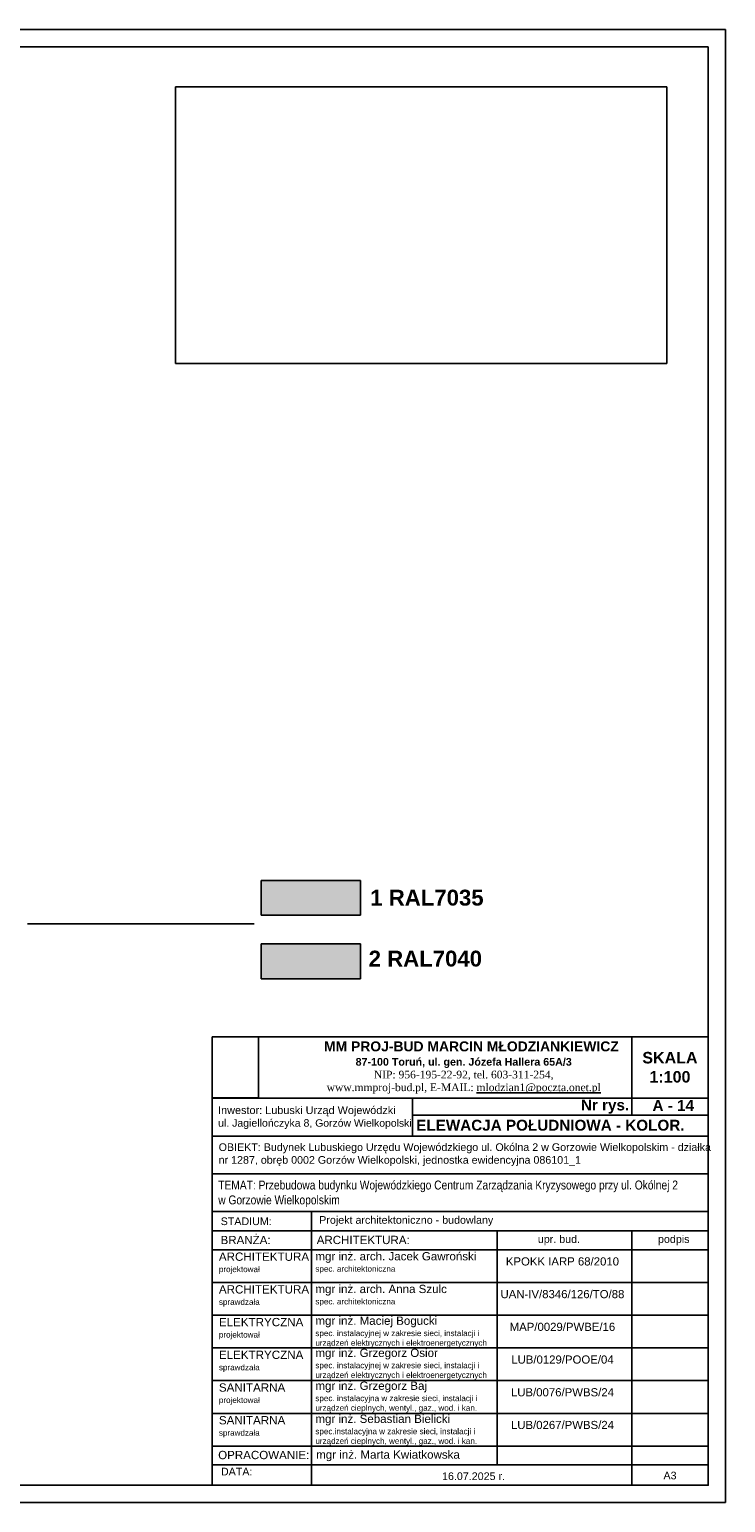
# Model space of a CAD drawing. Header units: millimetres. Extents: x 11979 to 23691, y 12825 to 41978.
# Tile 7 of 256: x 17730 to 19134, y 16080 to 19050. Entities that reach past the tile are written whole.
import ezdxf

# ---------------------------------------------------------------- set-up
doc = ezdxf.new("R2010")
doc.units = ezdxf.units.MM
doc.linetypes.add('DASHED', pattern=[19.05, 12.7, -6.35])
for name, color, linetype in [('-LI-WIDOK', 2, 'Continuous'), ('-RAMKA', 2, 'Continuous'), ('-WYMIAR', 8, 'Continuous'), ('0-RAMKA-1', 2, 'Continuous'), ('_PROJEKTOWANE', 5, 'Continuous'), ('KRESKOWANIE', 8, 'Continuous'), ('PATTERN_CLASS', 7, 'Continuous')]:
    doc.layers.add(name, color=color, linetype=linetype)
doc.layers.add('CIENKA - PRZERYWANA', color=1, linetype='DASHED', lineweight=18)
doc.styles.add('ARIAL', font='arial.ttf', dxfattribs={"height": 0.5})
picture_1 = doc.add_image_def('image4.jpg', size_in_pixel=(4032, 2268))
picture_2 = doc.add_image_def('image6.jpg', size_in_pixel=(2304, 3037))

# ---------------------------------------------------------------- blocks, each defined once
blk = doc.blocks.new('GTFDGDGD')
at = {"layer": '-RAMKA', "color": 8}
for p, q in [((4808.7, 1991.6), (9008.7, 1991.6)), ((4808.7, -978.4), (4808.7, 1991.6)), ((9008.7, -978.4), (9008.7, 1991.6)), ((4808.7, -978.4), (9008.7, -978.4))]:
    blk.add_line(p, q, dxfattribs=at)
at = {"layer": '-RAMKA'}
blk.add_line((8973.7, 1956.6), (4983.7, 1956.6), dxfattribs=at)
at = {"layer": '-RAMKA', "color": 2}
for p, q in [((4983.7, 1955.5), (4983.7, -944.5)), ((8973.7, -943.4), (8973.7, 1956.6)), ((4983.7, -943.4), (8973.7, -943.4))]:
    blk.add_line(p, q, dxfattribs=at)

msp = doc.modelspace()

# ---------------------------------------------------------------- hatches: boundary and pattern name
at = {"layer": '-LI-WIDOK', "true_color": 0xd7d6d5}
h = msp.add_hatch(color=254, dxfattribs=at)
h.dxf.hatch_style = 1
h.paths.add_polyline_path([(18397.8, 17264.37), (18397.8, 17334.37), (18197.8, 17334.37), (18197.8, 17324.37), (18197.8, 17264.37)])
at = {"layer": 'CIENKA - PRZERYWANA', "true_color": 0xafadac}
h = msp.add_hatch(color=253, dxfattribs=at)
h.dxf.hatch_style = 1
h.paths.add_polyline_path([(18397.8, 17136.57), (18397.8, 17206.57), (18197.8, 17206.57), (18197.8, 17196.57), (18197.8, 17136.57)])

# ---------------------------------------------------------------- linework, layer by layer
at = {"layer": '-LI-WIDOK', "color": 244, "true_color": 0x991b1e}
for p, q in [((18197.8, 17334.37), (18197.8, 17324.37)), ((18397.8, 17334.37), (18197.8, 17334.37)), ((18197.8, 17324.37), (18197.8, 17264.37)), ((18397.8, 17264.37), (18397.8, 17334.37)), ((18197.8, 17264.37), (18397.8, 17264.37)), ((18197.8, 17206.57), (18197.8, 17196.57)), ((18397.8, 17206.57), (18197.8, 17206.57)), ((18197.8, 17196.57), (18197.8, 17136.57)), ((18397.8, 17136.57), (18397.8, 17206.57)), ((18197.8, 17136.57), (18397.8, 17136.57))]:
    msp.add_line(p, q, dxfattribs=at)
at = {"layer": '-LI-WIDOK'}
msp.add_line((17726.26, 17247.36), (18183.05, 17247.36), dxfattribs=at)
at = {"layer": 'PATTERN_CLASS'}
for p, q in [((18944.8, 17018.9), (18944.8, 16861.33)), ((18098.93, 16895.87), (19099.08, 16895.87)), ((18502.73, 16895.87), (18502.73, 16818.73)), ((18502.73, 16861.33), (19099.08, 16861.33)), ((18098.93, 16818.73), (19099.08, 16818.73)), ((18098.93, 16742.91), (19099.08, 16742.91)), ((18098.93, 16667.08), (19099.08, 16667.08)), ((18299, 16667.08), (18299, 16115.37)), ((18098.93, 16628.51), (19099.08, 16628.51)), ((18673.29, 16628.51), (18673.29, 16156.55)), ((18944.8, 16628.51), (18944.8, 16115.37)), ((18098.93, 16589.94), (19099.08, 16589.94)), ((18098.93, 16589.94), (19099.08, 16589.94)), ((18098.93, 16523.99), (19099.08, 16523.99)), ((18098.93, 16458.03), (19099.08, 16458.03)), ((18098.93, 16392.08), (19099.08, 16392.08)), ((18098.93, 16326.12), (19099.08, 16326.12)), ((18098.93, 16260.17), (19099.08, 16260.17)), ((18098.93, 16194.21), (19099.08, 16194.21)), ((18098.93, 16156.55), (19099.08, 16156.55)), ((18098.93, 16115.37), (19099.08, 16115.37))]:
    msp.add_line(p, q, dxfattribs=at)
msp.add_lwpolyline([(18098.93, 16115.37), (19099.08, 16115.37), (19099.08, 17019.17), (18098.93, 17019.17)], close=True, dxfattribs=at)

# ---------------------------------------------------------------- block references
at = {"layer": '_PROJEKTOWANE'}
msp.add_blockref('GTFDGDGD', (10125.35, 17058.76), dxfattribs=at)

# ---------------------------------------------------------------- texts
at = {"layer": '0-RAMKA-1', "style": 'ARIAL'}
for s, insert, char_height, width, attachment_point in [('{\\fArial|b1|i0|c238|p34;1 RAL7035}', (18417.53, 17299.71), 32, 706.6629, 4), ('{\\fArial|b1|i0|c238|p34;2 RAL7040}', (18414.35, 17176.8), 32, 706.6629, 4), ('{\\fArial|b1|i0|c238|p34;\\H1.3x;    \\C170;MM PROJ-BUD MARCIN MŁODZIANKIEWICZ\\H0.7692x; \\C256;\\P87-100 Toruń, ul. gen. Józefa Hallera 65A/3\\P\\fTimes New Roman|b0|i0|c238|p18;NIP: 956-195-22-92, tel. 603-311-254,\\P\\C170;www.mmproj-bud.pl, E-MAIL: \\Lmlodzian1@poczta.onet.pl}', (18605.95, 16957.46), 15.4281, 677.6793, 5), ('\\fArial|b1|i0|c238|p34;Nr rys. ', (18842.3, 16878.6), 22, 100.6683, 4), ('\\fArial|b1|i0|c238|p34;A - 14', (18986.75, 16880.91), 22, 590.5642, 4), ('\\fArial|b1|i0|c238|p34;ELEWACJA POŁUDNIOWA - KOLOR.', (18510.17, 16840.95), 22, 706.6629, 4), ('OBIEKT: Budynek Lubuskiego Urzędu Wojewódzkiego ul. Okólna 2 w Gorzowie Wielkopolskim - działka nr 1287, obręb 0002 Gorzów Wielkopolski, jednostka ewidencyjna 086101_1', (18111.74, 16781.69), 15.42807, 990.7889, 4), ('{\\fArial Narrow|b0|i0|c238|p34;\\H1.166738x;TEMAT: Przebudowa budynku Wojewódzkiego Centrum Zarządzania Kryzysowego przy ul. Okólnej 2 w Gorzowie Wielkopolskim}', (18110.96, 16702.81), 15.42807, 932.4839, 4), ('{\\fArial|b0|i0|c238|p34;STADIUM:}', (18115.82, 16647.34), 15.4281, 165.1553, 4), ('Projekt architektoniczno - budowlany', (18314.64, 16647.8), 15.4281, 729.6726, 4), ('{\\fArial|b0|i0|c238|p34;BRANŻA:}', (18115.6, 16609.68), 16.6667, 178.4144, 4), ('ARCHITEKTURA:', (18309.54, 16609.68), 16.6667, 454.919, 4), ('{\\fArial|b0|i0|c238|p34;upr. bud.}', (18798.05, 16609.23), 15.4281, 138.8526, 5), ('{\\fArial|b0|i0|c238|p34;podpis}', (19029.65, 16609.23), 15.4281, 138.8526, 5), ('ARCHITEKTURA\\P\\H0.69651x;projektował', (18112.23, 16562.93), 16.7501, 179.3065, 4), ('{\\fArial|b0|i0|c238|p34;mgr inż. arch. Jacek Gawroński\\P\\H0.7x;spec. architektoniczna}', (18306.82, 16563.81), 16.6667, 335.8406, 4), ('{\\fArial|b0|i0|c238|p34;KPOKK IARP 68/2010}', (18805.13, 16566.42), 16.415, 228.982, 5), ('ARCHITEKTURA\\P{\\H0.69651x;sprawdzała}', (18112.23, 16496.97), 16.7501, 179.3065, 4), ('mgr inż. arch. Anna Szulc\\P\\H0.7x;spec. architektoniczna', (18306.82, 16497.86), 16.6667, 335.8406, 4), ('\\A1;UAN-IV/8346/126/TO/88', (18805.13, 16500.47), 16.415, 228.982, 5), ('\\pxsm1;mgr inż. Maciej Bogucki\\P{\\H0.7x;spec. instalacyjnej w zakresie sieci, instalacji i urządzeń elektrycznych i elektroenergetycznych}', (18306.82, 16424.14), 16.66667, 367.673, 4), ('ELEKTRYCZNA\\P{\\H0.69651x;projektował}', (18112.23, 16431.02), 16.7501, 179.3065, 4), ('MAP/0029/PWBE/16', (18805.13, 16434.51), 16.415, 228.982, 5), ('ELEKTRYCZNA\\P{\\H0.69651x;sprawdzała}', (18112.23, 16365.06), 16.7501, 179.3065, 4), ('\\pxsm1;mgr inż. Grzegorz Osior\\P{\\H0.7x;spec. \\fArial|b0|i0|c0|p34;instalacyjnej w zakresie sieci, instalacji i urządzeń elektrycznych i elektroenergetycznych}', (18306.82, 16359.32), 16.66667, 366.4883, 4), ('\\A1;LUB/0129/POOE/04', (18805.13, 16368.56), 16.415, 228.982, 5), ('SANITARNA\\P{\\H0.69651x;projektował}', (18112.23, 16299.11), 16.7501, 179.3065, 4), ('\\pxsm1;mgr inż. Grzegorz Baj\\P{\\H0.7x;spec. instalacyjna w zakresie sieci, instalacji i urządzeń cieplnych, wentyl., gaz., wod. i kan.}', (18306.82, 16293.01), 16.66667, 389.6374, 4), ('LUB/0076/PWBS/24', (18805.13, 16302.6), 16.415, 228.982, 5), ('SANITARNA\\P{\\H0.69651x;sprawdzała}', (18112.23, 16233.15), 16.7501, 179.3065, 4), ('\\pxsm1;mgr inż. Sebastian Bielicki\\P{\\H0.7x;spec.\\fArial|b0|i0|c0|p34;instalacyjna w zakresie sieci, instalacji i urządzeń cieplnych, wentyl., gaz., wod. i kan.}', (18306.82, 16226.31), 16.66667, 335.8406, 4), ('\\A1;LUB/0267/PWBS/24', (18805.13, 16236.65), 16.415, 228.982, 5), ('OPRACOWANIE:', (18110.79, 16176.07), 16.6667, 178.4144, 4), ('mgr inż. Marta Kwiatkowska', (18308.41, 16174.58), 16.6667, 335.8406, 4), ('{\\fArial|b0|i0|c238|p34;DATA:}', (18116.41, 16142.77), 15.4281, 165.1553, 4), ('16.07.2025 r.', (18562.3, 16133.35), 15.4281, 245.7591, 4), ('A3', (19008.87, 16134.67), 15.428, 154.2807, 4)]:
    msp.add_mtext(s, dxfattribs=dict(at, insert=insert, char_height=char_height, width=width, attachment_point=attachment_point))
at = {"layer": '0-RAMKA-1', "insert": (18110.61, 16856.43), "char_height": 15.6873, "width": 517.1718, "attachment_point": 4, "line_spacing_factor": 0.996, "style": 'ARIAL'}
msp.add_mtext('\\pxt24.218372;Inwestor: Lubuski Urząd Wojewódzki\\P{\\H0.968939x;ul. Jagiellończyka 8, \\H0.986842x;Gorzów Wielkopolski}', dxfattribs=at)
at = {"layer": 'KRESKOWANIE', "insert": (19021.94, 16957.85), "char_height": 23.1421, "width": 154.2807, "attachment_point": 5, "style": 'ARIAL'}
msp.add_mtext('\\fArial|b1|i0|c238|p34;SKALA\\P1:100', dxfattribs=at)

# ---------------------------------------------------------------- pictures from other files: only their frames are drawn
at = {"layer": '-LI-WIDOK'}
image = msp.add_image(picture_1, insert=(18024.48, 18377.04), size_in_units=(990.95, 557.41), dxfattribs=at)
image.dxf.flags = 7
at = {"layer": '-WYMIAR'}
image = msp.add_image(picture_2, insert=(18098.93, 16896.08), size_in_units=(93.48, 123.22), dxfattribs=at)
image.dxf.flags = 7
image = msp.add_image(picture_2, insert=(18098.93, 16895.87), size_in_units=(0.157, 0.207), dxfattribs=at)
image.dxf.flags = 7

doc.saveas('drawing.dxf')
